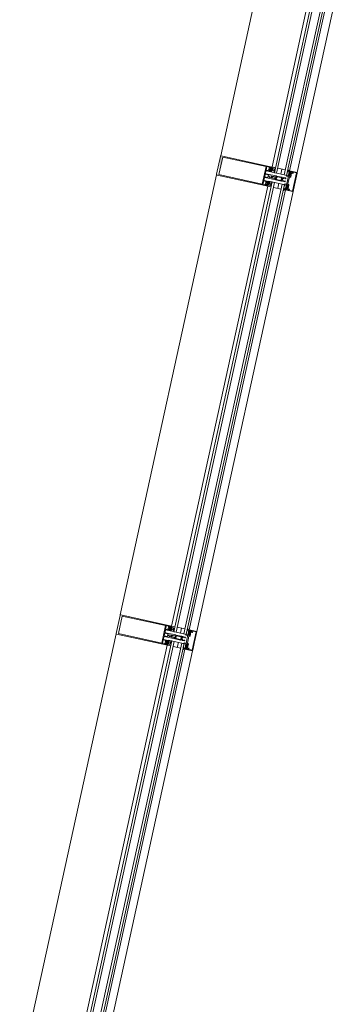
# Model space of a CAD drawing. Header units: metres. Extents: x 233012 to 233264, y 553571 to 554014.
# Tile 173 of 256: x 233198.905 to 233199.731, y 553812.41 to 553814.924. Entities that reach past the tile are written whole.
import ezdxf

# ---------------------------------------------------------------- set-up
doc = ezdxf.new("R2010")
doc.units = ezdxf.units.M
for name, color, linetype, lineweight in [('A-NL$1A_detailuitwerking', 252, 'Continuous', 5), ('A-NL$1B_3D-modellen_algemeen', 252, 'Continuous', 5), ('A-NL30_stijlen_dorpels-pui', 252, 'Continuous', 5), ('A-NL38_vlakvullingen-pui', 252, 'Continuous', 5)]:
    doc.layers.add(name, color=color, linetype=linetype, lineweight=lineweight)

# ---------------------------------------------------------------- blocks, each defined once
blk = doc.blocks.new('NLRS_21_CWP_dubbele beglazing_gen_mie - dubbele beglazing_gen-2812561-01_Situatie')
at = {"layer": 'A-NL38_vlakvullingen-pui'}
for p, q in [((0.588, 0.032), (-0.588, 0.032)), ((-0.588, 0.032), (-0.588, 0.026)), ((-0.588, 0.026), (0.588, 0.026)), ((0.588, 0.026), (0.588, 0.032)), ((0.588, 0.006), (-0.588, 0.006)), ((-0.588, 0.006), (-0.588, 0)), ((-0.588, 0), (0.588, 0)), ((0.588, 0), (0.588, 0.006))]:
    blk.add_line(p, q, dxfattribs=at)
blk = doc.blocks.new('Rectangular Mullion - NLRS_31_CWM_vliesgevelprofiel bxh 50x200_gen_mie-2811811-01_Situatie')
at = {"layer": 'A-NL30_stijlen_dorpels-pui'}
for p, q in [((233199.8898, 553827.935), (233199.6439, 553826.8115)), ((233200.0207, 553827.9063), (233199.7748, 553826.7829)), ((233200.0209, 553827.9063), (233200.0294, 553827.9044)), ((233200.0353, 553827.9031), (233200.0548, 553827.8988)), ((233200.0656, 553827.8965), (233199.8198, 553826.7731)), ((233199.8393, 553826.7688), (233200.0851, 553827.8922)), ((233199.7836, 553826.781), (233199.775, 553826.7828)), ((233199.809, 553826.7754), (233199.7895, 553826.7797))]:
    blk.add_line(p, q, dxfattribs=at)
blk = doc.blocks.new('Rectangular Mullion - vliesgevelprofiel_gen_bxh200x50-V52-01_Situatie')
at = {"layer": 'A-NL30_stijlen_dorpels-pui'}
blk.add_hatch(color=256, dxfattribs=at).paths.add_polyline_path([(-0.025, 0.0408), (-0.0235, 0.0538), (-0.025, 0.1735)])
at = {"layer": 'A-NL$1A_detailuitwerking'}
for p, q in [((-0.025, 0.1735), (-0.025, 0.0408)), ((0.0235, 0.175), (-0.0235, 0.175)), ((-0.0229, 0.0561), (-0.0229, 0.1692)), ((-0.0229, 0.1692), (0.0229, 0.1692)), ((0.0229, 0.1692), (0.0229, 0.0561)), ((0.025, 0.0408), (0.025, 0.1735)), ((-0.0235, 0.0481), (-0.0235, 0.0538)), ((-0.0235, 0.0538), (-0.0141, 0.0538)), ((0.0229, 0.0561), (-0.0229, 0.0561)), ((-0.0141, 0.0538), (-0.0141, 0.0481)), ((-0.0126, 0.0413), (-0.0126, 0.0533)), ((-0.0121, 0.0538), (-0.0065, 0.0538)), ((-0.005, 0.0523), (-0.005, 0.0253)), ((-0.0032, 0.0459), (-0.0032, 0.0533)), ((-0.0027, 0.0538), (0.0027, 0.0538)), ((0.0032, 0.0533), (0.0032, 0.0459)), ((0.005, 0.0253), (0.005, 0.0523)), ((0.0065, 0.0538), (0.0121, 0.0538)), ((0.0126, 0.0533), (0.0126, 0.0413)), ((0.0141, 0.0481), (0.0141, 0.0538)), ((0.0141, 0.0538), (0.0235, 0.0538)), ((0.0235, 0.0538), (0.0235, 0.0481)), ((-0.025, 0.0408), (-0.0231, 0.0408)), ((-0.0236, 0.0408), (-0.025, 0.0408)), ((-0.025, 0.0408), (-0.025, 0.0329)), ((-0.025, 0.0329), (-0.0245, 0.032)), ((-0.0245, 0.032), (-0.0197, 0.032)), ((-0.0229, 0.0401), (-0.0236, 0.0408)), ((-0.0217, 0.0481), (-0.0235, 0.0481)), ((-0.0235, 0.0422), (-0.0235, 0.0449)), ((-0.0235, 0.0449), (-0.0141, 0.0449)), ((-0.0217, 0.0422), (-0.0235, 0.0422)), ((-0.0231, 0.0408), (-0.0217, 0.0422)), ((-0.0219, 0.0408), (-0.023, 0.0408)), ((-0.0229, 0.0469), (-0.0217, 0.0481)), ((-0.0216, 0.0401), (-0.0229, 0.0401)), ((-0.0228, 0.0402), (-0.0214, 0.0401)), ((-0.0218, 0.0445), (-0.0226, 0.0435)), ((-0.0212, 0.0472), (-0.0222, 0.0461)), ((-0.0216, 0.0384), (-0.016, 0.0384)), ((-0.0216, 0.0349), (-0.0216, 0.0384)), ((-0.016, 0.0349), (-0.0216, 0.0349)), ((-0.0212, 0.0417), (-0.0212, 0.0429)), ((-0.0207, 0.0434), (-0.0197, 0.0434)), ((-0.0198, 0.0412), (-0.0207, 0.0412)), ((-0.0171, 0.0475), (-0.0205, 0.0475)), ((-0.0176, 0.044), (-0.02, 0.044)), ((-0.0192, 0.0427), (-0.0198, 0.0412)), ((-0.0197, 0.032), (-0.0189, 0.0334)), ((-0.0178, 0.0412), (-0.0184, 0.0427)), ((-0.0179, 0.0434), (-0.0169, 0.0434)), ((-0.0169, 0.0412), (-0.0178, 0.0412)), ((-0.0157, 0.0331), (-0.017, 0.0336)), ((-0.0167, 0.0343), (-0.0143, 0.0332)), ((-0.0154, 0.0461), (-0.0164, 0.0472)), ((-0.0164, 0.0429), (-0.0164, 0.0417)), ((-0.0161, 0.0402), (-0.0147, 0.0402)), ((-0.016, 0.0384), (-0.016, 0.0349)), ((-0.0141, 0.0481), (-0.0159, 0.0481)), ((-0.0159, 0.0481), (-0.0147, 0.0469)), ((-0.0141, 0.0422), (-0.0159, 0.0422)), ((-0.0159, 0.0422), (-0.0145, 0.0408)), ((-0.015, 0.0435), (-0.0158, 0.0445)), ((-0.0146, 0.0389), (-0.0158, 0.0401)), ((-0.0126, 0.0408), (-0.0157, 0.0408)), ((-0.0135, 0.0329), (-0.0157, 0.0331)), ((-0.0145, 0.0408), (-0.0131, 0.0408)), ((-0.0143, 0.0332), (-0.0126, 0.0332)), ((-0.0141, 0.0449), (-0.0141, 0.0422)), ((-0.0137, 0.032), (-0.0129, 0.032)), ((-0.0126, 0.0332), (-0.0126, 0.0408)), ((0.0027, 0.0454), (-0.0027, 0.0454)), ((-0.0025, 0.0267), (-0.002, 0.0283)), ((-0.0025, 0.0258), (-0.0025, 0.0267)), ((-0.002, 0.0406), (-0.0009, 0.0426)), ((-0.002, 0.0283), (-0.002, 0.0406)), ((-0.0009, 0.0363), (-0.0019, 0.0346)), ((-0.0013, 0.0338), (-0.0004, 0.0354)), ((0.0004, 0.0353), (0.0013, 0.0338)), ((0.0009, 0.0426), (0.002, 0.0406)), ((0.0019, 0.0346), (0.0009, 0.0363)), ((0.002, 0.0406), (0.002, 0.0283)), ((0.002, 0.0283), (0.0025, 0.0267)), ((0.0025, 0.0267), (0.0025, 0.0258)), ((0.0157, 0.0408), (0.0126, 0.0408)), ((0.0126, 0.0408), (0.0126, 0.0332)), ((0.0126, 0.0332), (0.0143, 0.0332)), ((0.0129, 0.032), (0.0137, 0.032)), ((0.0131, 0.0408), (0.0145, 0.0408)), ((0.0157, 0.0331), (0.0135, 0.0329)), ((0.0159, 0.0481), (0.0141, 0.0481)), ((0.0141, 0.0422), (0.0141, 0.0449)), ((0.0141, 0.0449), (0.0235, 0.0449)), ((0.0159, 0.0422), (0.0141, 0.0422)), ((0.0143, 0.0332), (0.0167, 0.0343)), ((0.0145, 0.0408), (0.0159, 0.0422)), ((0.0158, 0.0401), (0.0146, 0.0389)), ((0.0147, 0.0469), (0.0159, 0.0481)), ((0.0147, 0.0402), (0.0161, 0.0402)), ((0.0158, 0.0445), (0.015, 0.0435)), ((0.0164, 0.0472), (0.0154, 0.0461)), ((0.017, 0.0336), (0.0157, 0.0331)), ((0.016, 0.0349), (0.016, 0.0384)), ((0.016, 0.0384), (0.0216, 0.0384)), ((0.0216, 0.0349), (0.016, 0.0349)), ((0.0164, 0.0417), (0.0164, 0.0429)), ((0.0169, 0.0434), (0.0179, 0.0434)), ((0.0178, 0.0412), (0.0169, 0.0412)), ((0.0205, 0.0475), (0.0171, 0.0475)), ((0.02, 0.044), (0.0176, 0.044)), ((0.0184, 0.0427), (0.0178, 0.0412)), ((0.0189, 0.0334), (0.0197, 0.032)), ((0.0198, 0.0412), (0.0192, 0.0427)), ((0.0197, 0.0434), (0.0207, 0.0434)), ((0.0197, 0.032), (0.0245, 0.032)), ((0.0207, 0.0412), (0.0198, 0.0412)), ((0.0222, 0.0461), (0.0212, 0.0472)), ((0.0212, 0.0429), (0.0212, 0.0417)), ((0.0214, 0.0401), (0.0228, 0.0402)), ((0.0229, 0.0401), (0.0216, 0.0401)), ((0.0216, 0.0384), (0.0216, 0.0349)), ((0.0235, 0.0481), (0.0217, 0.0481)), ((0.0217, 0.0481), (0.0229, 0.0469)), ((0.0235, 0.0422), (0.0217, 0.0422)), ((0.0217, 0.0422), (0.0231, 0.0408)), ((0.0226, 0.0435), (0.0218, 0.0445)), ((0.023, 0.0408), (0.0219, 0.0408)), ((0.0236, 0.0408), (0.0229, 0.0401)), ((0.0231, 0.0408), (0.025, 0.0408)), ((0.0235, 0.0449), (0.0235, 0.0422)), ((0.025, 0.0408), (0.0236, 0.0408)), ((0.0245, 0.032), (0.025, 0.0329)), ((0.025, 0.0329), (0.025, 0.0408)), ((-0.0217, 0), (-0.0227, -0.0018)), ((-0.0105, 0), (-0.0217, 0)), ((-0.0099, -0.0011), (-0.0105, 0)), ((-0.0034, 0.0248), (-0.005, 0.0248)), ((-0.005, 0.0248), (-0.005, 0.0107)), ((-0.0037, 0.0075), (-0.005, 0.0069)), ((-0.005, 0.0069), (-0.005, 0.0011)), ((-0.0048, 0.0098), (-0.0037, 0.0075)), ((-0.0045, 0.0248), (-0.0035, 0.0248)), ((-0.0037, 0.0011), (-0.0037, 0.0047)), ((-0.0027, 0.0011), (-0.0037, 0.0011)), ((-0.0035, 0.0119), (-0.0035, 0.0228)), ((-0.0026, 0.0119), (-0.0035, 0.0119)), ((-0.0034, 0.0055), (-0.0007, 0.0082)), ((-0.003, 0.0233), (-0.0017, 0.0233)), ((-0.0026, 0.0096), (-0.0026, 0.0119)), ((-0.0017, 0.0233), (-0.0005, 0.024)), ((-0.0011, 0.0099), (-0.0017, 0.0092)), ((0.0005, 0.024), (0.0017, 0.0233)), ((0.0007, 0.0082), (0.0034, 0.0055)), ((0.0017, 0.0092), (0.0011, 0.0099)), ((0.0017, 0.0233), (0.003, 0.0233)), ((0.0035, 0.0119), (0.0026, 0.0119)), ((0.0026, 0.0119), (0.0026, 0.0096)), ((0.0037, 0.0011), (0.0027, 0.0011)), ((0.005, 0.0248), (0.0034, 0.0248)), ((0.0035, 0.0248), (0.0045, 0.0248)), ((0.0035, 0.0228), (0.0035, 0.0119)), ((0.0037, 0.0075), (0.0048, 0.0098)), ((0.005, 0.0069), (0.0037, 0.0075)), ((0.0037, 0.0047), (0.0037, 0.0011)), ((0.005, 0.0107), (0.005, 0.0248)), ((0.005, 0.0011), (0.005, 0.0069)), ((0.0105, 0), (0.0099, -0.0011)), ((0.0217, 0), (0.0105, 0)), ((0.0227, -0.0018), (0.0217, 0)), ((-0.0239, -0.005), (-0.025, -0.005)), ((-0.025, -0.005), (-0.025, -0.0235)), ((-0.0249, -0.0027), (-0.0248, -0.0045)), ((-0.0248, -0.0045), (-0.0193, -0.0045)), ((-0.0227, -0.0086), (-0.0239, -0.005)), ((-0.0237, -0.0122), (-0.0234, -0.0111)), ((-0.0237, -0.0235), (-0.0237, -0.0122)), ((0.0237, -0.0235), (-0.0237, -0.0235)), ((-0.0203, -0.005), (-0.0235, -0.005)), ((-0.0235, -0.005), (-0.0225, -0.0088)), ((-0.0235, -0.025), (0.0235, -0.025)), ((-0.0207, -0.008), (-0.0207, -0.0064)), ((-0.0207, -0.0064), (-0.0195, -0.0064)), ((-0.0205, -0.0144), (-0.0205, -0.0115)), ((-0.0195, -0.0055), (-0.0203, -0.005)), ((-0.02, -0.011), (-0.0108, -0.011)), ((-0.0194, -0.0062), (-0.0199, -0.0068)), ((-0.0199, -0.0068), (-0.0194, -0.0076)), ((-0.0113, -0.009), (-0.0197, -0.009)), ((-0.0195, -0.0064), (-0.0195, -0.0055)), ((-0.0185, -0.0064), (-0.0185, -0.0048)), ((-0.0185, -0.0048), (-0.0172, -0.0048)), ((-0.0163, -0.0064), (-0.0185, -0.0064)), ((-0.018, -0.0071), (-0.0142, -0.0071)), ((-0.0172, -0.0048), (-0.0163, -0.0064)), ((-0.0159, -0.0064), (-0.015, -0.0048)), ((-0.0137, -0.0064), (-0.0159, -0.0064)), ((-0.015, -0.0048), (-0.0137, -0.0048)), ((-0.0137, -0.0048), (-0.0137, -0.0064)), ((-0.0129, -0.0045), (-0.0099, -0.0045)), ((-0.0123, -0.0068), (-0.0128, -0.0062)), ((-0.0128, -0.0076), (-0.0123, -0.0068)), ((-0.0117, -0.005), (-0.0125, -0.0055)), ((-0.0125, -0.0055), (-0.0125, -0.0064)), ((-0.0125, -0.0064), (-0.0113, -0.0064)), ((0, -0.005), (-0.0117, -0.005)), ((-0.0113, -0.0064), (-0.0113, -0.009)), ((-0.0099, -0.0045), (-0.0099, -0.0011)), ((-0.0098, -0.01), (-0.0098, -0.0091)), ((-0.0088, -0.0081), (0, -0.0081)), ((0.0117, -0.005), (0, -0.005)), ((0, -0.0081), (0.0088, -0.0081)), ((0.0098, -0.0091), (0.0098, -0.01)), ((0.0099, -0.0011), (0.0099, -0.0045)), ((0.0099, -0.0045), (0.0129, -0.0045)), ((0.0108, -0.011), (0.02, -0.011)), ((0.0113, -0.009), (0.0113, -0.0064)), ((0.0113, -0.0064), (0.0125, -0.0064)), ((0.0197, -0.009), (0.0113, -0.009)), ((0.0125, -0.0055), (0.0117, -0.005)), ((0.0128, -0.0062), (0.0123, -0.0068)), ((0.0123, -0.0068), (0.0128, -0.0076)), ((0.0125, -0.0064), (0.0125, -0.0055)), ((0.0137, -0.0064), (0.0137, -0.0048)), ((0.0137, -0.0048), (0.015, -0.0048)), ((0.0159, -0.0064), (0.0137, -0.0064)), ((0.0142, -0.0071), (0.018, -0.0071)), ((0.015, -0.0048), (0.0159, -0.0064)), ((0.0163, -0.0064), (0.0172, -0.0048)), ((0.0185, -0.0064), (0.0163, -0.0064)), ((0.0172, -0.0048), (0.0185, -0.0048)), ((0.0185, -0.0048), (0.0185, -0.0064)), ((0.0193, -0.0045), (0.0248, -0.0045)), ((0.0199, -0.0068), (0.0194, -0.0062)), ((0.0194, -0.0076), (0.0199, -0.0068)), ((0.0203, -0.005), (0.0195, -0.0055)), ((0.0195, -0.0055), (0.0195, -0.0064)), ((0.0195, -0.0064), (0.0207, -0.0064)), ((0.0235, -0.005), (0.0203, -0.005)), ((0.0205, -0.0115), (0.0205, -0.0144)), ((0.0207, -0.0064), (0.0207, -0.008)), ((0.0225, -0.0088), (0.0235, -0.005)), ((0.0239, -0.005), (0.0227, -0.0086)), ((0.0234, -0.0111), (0.0237, -0.0122)), ((0.0237, -0.0122), (0.0237, -0.0235)), ((0.025, -0.005), (0.0239, -0.005)), ((0.0248, -0.0045), (0.0249, -0.0027)), ((0.025, -0.0235), (0.025, -0.005))]:
    blk.add_line(p, q, dxfattribs=at)
for centre, radius, start, end in [((0.0479, 0.0302), 0.0494, 175.7977, 184.735), ((-0.0479, 0.0302), 0.0494, 355.265, 4.2023), ((-0.0479, 0.0302), 0.05, 1.4173, 5.0304), ((-0.0405, -0.0208), 0.02, 18.18, 31.3119)]:
    blk.add_arc(centre, radius, start, end, dxfattribs=at)
for centre, major_axis, start_param, end_param in [((-0.0235, 0.1735), (0, 0.0015), 0, 1.570797), ((0.0235, 0.1735), (-0.00134, 0.00068), 3.610616, 5.181413), ((-0.0121, 0.0533), (0.000438, 0.000241), 1.068763, 2.639559), ((-0.0065, 0.0523), (0.00106, 0.00106), 5.497787, 7.068583), ((-0.0027, 0.0533), (0.000417, 0.000275), 0.987844, 2.55864), ((0.0027, 0.0533), (0.000479, 0.000145), 5.989184, 7.55998), ((0.0065, 0.0523), (0.00145, 0.00038), 1.314602, 2.885398), ((0.0121, 0.0533), (0.0005, 0.000018), 6.247532, 7.818328), ((-0.0226, 0.0465), (0.00015, 0.000477), 1.089743, 4.231336), ((-0.0228, 0.0405), (-0.000272, 0.000187), 5.926495, 8.415104), ((-0.0218, 0.0434), (-0.00042, 0.000656), 0.855684, 2.323661), ((-0.019, 0.0419), (-0.0029, 0.00121), 0.143822, 0.749382), ((-0.0212, 0.044), (0.00074, 0.000305), 0.481671, 2.052467), ((-0.0187, 0.0434), (-0.00275, 0.00338), 1.737235, 3.180711), ((-0.0188, 0.0437), (0.00421, 0.00128), 3.790712, 5.063531), ((-0.0205, 0.0465), (-0.000747, 0.000665), 5.439233, 6.224631), ((-0.0207, 0.0429), (0.000191, 0.000462), 0.392699, 1.963495), ((-0.0207, 0.0417), (0, 0.0005), 1.570796, 3.141593), ((-0.0198, 0.0449), (0.000871, 0.000312), 3.119136, 4.159926), ((-0.0197, 0.0429), (0.00029, 0.000418), 4.931333, 6.889198), ((-0.0137, 0.0427), (-0.0037, 0.01), 2.275457, 2.785703), ((-0.0179, 0.0429), (0, 0.000509), 0, 1.957866), ((-0.0178, 0.0449), (0.000078, 0.000922), 3.434707, 4.475497), ((-0.0168, 0.034), (0.000208, 0.000281), 0.218792, 3.289317), ((-0.0171, 0.0465), (0.000949, 0.000316), 0.463648, 1.249046), ((-0.0164, 0.044), (-0.000794, 0.000098), 3.979138, 5.533029), ((-0.0169, 0.0429), (0.000178, 0.000467), 5.07571, 6.646506), ((-0.0169, 0.0417), (0.000224, 0.000447), 3.60524, 5.176037), ((-0.0186, 0.0419), (-0.00309, 0.00055), 2.965091, 3.571207), ((-0.0158, 0.0434), (-0.000096, 0.000774), 3.265663, 4.733634), ((-0.015, 0.0465), (0.000009, 0.0005), 2.374704, 5.516297), ((-0.0147, 0.0395), (0.000532, 0.000373), 4.187828, 7.242969), ((-0.0134, 0.0323), (0.000476, 0.000365), 5.105496, 7.288456), ((-0.0131, 0.0413), (0.000491, 0.000095), 4.522136, 6.092932), ((-0.0045, 0.0253), (-0.000073, 0.000495), 1.425068, 2.995864), ((-0.0035, 0.0258), (-0.000759, 0.000651), 2.27987, 3.850666), ((-0.0034, 0.0263), (0.00085, 0.00123), 3.746317, 5.392409), ((-0.0027, 0.0459), (-0.000101, 0.00049), 1.36835, 2.939147), ((0.0479, 0.0302), (0.0263, 0.0425), 2.037369, 2.10043), ((0, 0.0261), (-0.000916, 0.000916), 0.784951, 2.35613), ((0, 0.0421), (-0.001, 0.00003), 3.695167, 5.789562), ((0, 0.0358), (-0.000551, 0.000835), 4.652438, 6.72012), ((0, 0.0351), (0.000492, 0.000091), 0.340637, 2.397257), ((0, 0.0261), (0.000916, 0.000916), 3.926865, 5.498043), ((0.0034, 0.0263), (0.00106, 0.00106), 2.280898, 3.926991), ((0.0035, 0.0258), (0.000894, 0.000447), 2.677945, 4.248741), ((0.0027, 0.0459), (0.000069, 0.000495), 3.280743, 4.851539), ((0.0045, 0.0253), (0.000491, 0.000095), 4.522136, 6.092932), ((0.0131, 0.0413), (0.000045, 0.000498), 1.660723, 3.231519), ((0.0134, 0.0323), (-0.000526, 0.000289), 5.127272, 7.310232), ((0.0137, 0.0427), (0.00589, 0.00893), 3.724545, 4.234792), ((0.0147, 0.0395), (0.000479, 0.000439), 0.828624, 3.883765), ((0.015, 0.0465), (-0.00008, 0.000494), 0.624523, 3.766116), ((0.0158, 0.0434), (-0.000361, 0.000691), 0.944564, 2.412535), ((0.0186, 0.0419), (-0.00309, 0.00057), 6.211958, 6.818073), ((0.0164, 0.044), (-0.0008, 0.000022), 4.041581, 5.595472), ((0.0187, 0.0434), (0.00408, 0.00154), 3.629782, 5.073258), ((0.0188, 0.0437), (-0.00406, 0.00169), 1.318109, 2.590928), ((0.0171, 0.0465), (0.000973, 0.00023), 1.338972, 2.124371), ((0.0169, 0.0429), (-0.000077, 0.000494), 6.128334, 7.69913), ((0.0169, 0.0417), (0.000224, 0.000447), 2.034444, 3.60524), ((0.0168, 0.034), (0.000051, 0.000346), 3.778279, 6.848805), ((0.0178, 0.0449), (0.000925, 0.000023), 3.437778, 4.478568), ((0.0179, 0.0429), (0.000463, 0.00021), 5.470133, 7.427998), ((0.0197, 0.0429), (0.000384, 0.000334), 0.854261, 2.812127), ((0.0198, 0.0449), (-0.000787, 0.000486), 2.332935, 3.373724), ((0.0205, 0.0465), (-0.00099, 0.000139), 4.066141, 4.851539), ((0.0212, 0.044), (-0.000777, 0.000191), 4.080745, 5.651541), ((0.0207, 0.0429), (-0.000236, 0.000441), 4.220992, 5.791788), ((0.0207, 0.0417), (-0.000199, 0.000459), 2.73277, 4.303566), ((0.019, 0.0419), (-0.00313, 0.00029), 2.882626, 3.488186), ((0.0218, 0.0434), (-0.000764, 0.000153), 2.016696, 3.484673), ((0.0226, 0.0465), (-0.000218, 0.00045), 1.904941, 5.046534), ((0.0228, 0.0405), (0.000011, 0.00033), 3.214304, 5.702913), ((-0.003, 0.0107), (-0.00168, 0.00109), 0.576286, 1.012179), ((-0.004, 0.0011), (-0.000851, 0.000526), 0.553574, 2.300346), ((-0.0037, 0.0011), (-0.000689, 0.000725), 2.206027, 3.952898), ((-0.0027, 0.0047), (0.000973, 0.00023), 2.124361, 2.909769), ((-0.003, 0.0228), (0.000094, 0.000491), 0.190253, 1.761049), ((-0.0021, 0.0096), (-0.000133, 0.000482), 1.269335, 3.656781), ((0, 0.0089), (-0.00064, 0.00136), 5.844841, 6.63087), ((0, 0.0075), (-0.000995, 0.000098), 4.810157, 5.59648), ((0, 0.0231), (0.00026, 0.000968), 6.024039, 7.050589), ((0, 0.0089), (0.00106, 0.00106), 0, 0.786029), ((0, 0.0075), (-0.0009, 0.000435), 4.377786, 5.16411), ((0.0021, 0.0096), (0.000017, 0.0005), 2.390403, 4.777849), ((0.0037, 0.0011), (0.000954, 0.000301), 2.836182, 4.583053), ((0.003, 0.0228), (0.000094, 0.000491), 4.902642, 6.473438), ((0.0027, 0.0047), (-0.000433, 0.000901), 4.264357, 5.049764), ((0.004, 0.0011), (-0.000238, 0.000971), 2.725757, 4.472529), ((0.003, 0.0107), (0.00136, 0.00146), 5.026291, 5.462185), ((-0.0275, -0.0005), (-0.000179, 0.000356), 5.816041, 8.699377), ((-0.0289, -0.0059), (0.0019, 0.00472), 5.774591, 6.407606), ((-0.0279, -0.0064), (-0.0034, 0.00526), 4.937872, 5.648125), ((-0.0235, -0.0235), (-0.0013, 0.00074), 0.515188, 2.085985), ((-0.0232, -0.0016), (-0.00002, 0.0005), 2.315222, 4.147817), ((-0.0213, -0.0106), (-0.00021, 0.00212), 0.853429, 1.671043), ((-0.0229, -0.0101), (-0.000186, 0.000572), 6.098445, 8.08587), ((-0.0234, -0.0088), (0.000392, 0.00058), 4.259893, 5.620941), ((-0.0231, -0.0089), (-0.000567, 0.000163), 2.039914, 3.694817), ((-0.021, -0.0144), (0.000426, 0.000262), 2.907544, 5.731836), ((-0.0197, -0.008), (-0.000984, 0.000175), 0.176495, 1.747291), ((-0.02, -0.0115), (-0.000109, 0.000487), 6.059964, 7.63516), ((-0.0136, -0.0055), (-0.00565, 0.00119), 0.037592, 0.33537), ((-0.0188, -0.0071), (0.000752, 0.000274), 3.490658, 5.934119), ((-0.0134, -0.0071), (-0.000545, 0.000585), 0.821052, 3.264513), ((-0.0186, -0.0055), (-0.0054, 0.00202), 3.371602, 3.66938), ((-0.0108, -0.01), (0.00099, 0.000135), 4.576916, 6.147712), ((-0.0088, -0.0091), (0.00016, 0.000986), 0.160875, 1.731672), ((0.0088, -0.0091), (0.000994, 0.000098), 6.184488, 7.755284), ((0.0108, -0.01), (0.000828, 0.00056), 2.546448, 4.117244), ((0.0186, -0.0055), (0.00385, 0.0043), 2.132148, 2.429925), ((0.0134, -0.0071), (-0.000725, 0.000338), 1.134464, 3.577925), ((0.0188, -0.0071), (-0.000545, 0.000585), 0.821052, 3.264513), ((0.0136, -0.0055), (-0.00521, 0.00247), 3.45679, 3.754568), ((0.0197, -0.008), (-0.000792, 0.000609), 2.225893, 3.79669), ((0.02, -0.0115), (0.00025, 0.000432), 5.234915, 6.81011), ((0.021, -0.0144), (0.000465, 0.000184), 2.765017, 5.589309), ((0.0405, -0.0208), (0.0079, 0.0184), 1.429922, 1.659117), ((0.0231, -0.0089), (0.000351, 0.000474), 1.933959, 3.588861), ((0.0234, -0.0088), (-0.000694, 0.000089), 6.096728, 7.458055), ((0.0232, -0.0016), (0.000115, 0.000487), 2.326219, 4.158815), ((0.0213, -0.0106), (0.00163, 0.00137), 5.381461, 6.199018), ((0.0229, -0.0101), (-0.000427, 0.000424), 3.377916, 5.36534), ((0.0279, -0.0064), (0.006, 0.00179), 1.341626, 2.05188), ((0.0235, -0.0235), (-0.00046, 0.00143), 2.831899, 4.400972), ((0.0289, -0.0059), (0.00507, 0.00044), 1.742832, 2.375847), ((0.0275, -0.0005), (-0.000114, 0.000382), 3.109846, 5.993182)]:
    blk.add_ellipse(centre, major_axis=major_axis, ratio=1, start_param=start_param, end_param=end_param, dxfattribs=at)
blk = doc.blocks.new('Rectangular Mullion - NLRS_31_CWM_vliesgevelprofiel bxh 50x200_gen_mie-V61-01_Situatie')
at = {"layer": 'A-NL30_stijlen_dorpels-pui'}
for p, q in [((-0.025, 0.025), (0.025, 0.025)), ((-0.025, 0.005), (-0.025, 0.025)), ((-0.012, 0.005), (-0.025, 0.005)), ((-0.012, -0.041), (-0.012, 0.005)), ((0.025, 0.005), (0.012, 0.005)), ((0.012, 0.005), (0.012, -0.041)), ((0.025, 0.025), (0.025, 0.005)), ((-0.025, -0.041), (-0.012, -0.041)), ((0.012, -0.041), (0.025, -0.041))]:
    blk.add_line(p, q, dxfattribs=at)
blk = doc.blocks.new('NLRS_21_CWP_dubbele beglazing_gen_mie - dubbele beglazing_gen-2812452-01_Situatie')
at = {"layer": 'A-NL38_vlakvullingen-pui'}
for p, q in [((0.288, 0.032), (-0.288, 0.032)), ((-0.288, 0.032), (-0.288, 0.026)), ((-0.288, 0.026), (0.288, 0.026)), ((0.288, 0.026), (0.288, 0.032)), ((0.288, 0.006), (-0.288, 0.006)), ((-0.288, 0.006), (-0.288, 0)), ((-0.288, 0), (0.288, 0)), ((0.288, 0), (0.288, 0.006))]:
    blk.add_line(p, q, dxfattribs=at)
blk = doc.blocks.new('Rectangular Mullion - NLRS_31_CWM_vliesgevelprofiel bxh 50x200_gen_mie-V60-01_Situatie')
at = {"layer": 'A-NL30_stijlen_dorpels-pui'}
for p, q in [((233203.3837, 553832.6982), (233203.2662, 553832.1609)), ((233203.5146, 553832.6695), (233203.3971, 553832.1322)), ((233203.5596, 553832.6597), (233203.442, 553832.1224)), ((233203.4615, 553832.1181), (233203.5791, 553832.6554)), ((233203.5148, 553832.6695), (233203.5234, 553832.6676)), ((233203.5293, 553832.6663), (233203.5488, 553832.662)), ((233203.4059, 553832.1303), (233203.3973, 553832.1322)), ((233203.4313, 553832.1247), (233203.4117, 553832.129))]:
    blk.add_line(p, q, dxfattribs=at)
blk = doc.blocks.new('Rectangular Mullion - vliesgevelprofiel_gen_bxh200x50-V58-01_Situatie')
at = {"layer": 'A-NL30_stijlen_dorpels-pui'}
h = blk.add_hatch(color=256, dxfattribs=at)
h.paths.add_polyline_path([(-0.025, 0.0408), (-0.0235, 0.0538), (-0.025, 0.1735)])
h.paths.add_polyline_path([(0.0229, 0.1692), (0.0235, 0.175), (-0.0229, 0.1692)])
at = {"layer": 'A-NL$1A_detailuitwerking'}
for p, q in [((-0.025, 0.1735), (-0.025, 0.0408)), ((0.0235, 0.175), (-0.0235, 0.175)), ((-0.0229, 0.0561), (-0.0229, 0.1692)), ((-0.0229, 0.1692), (0.0229, 0.1692)), ((0.0229, 0.1692), (0.0229, 0.0561)), ((0.025, 0.0408), (0.025, 0.1735)), ((-0.0235, 0.0481), (-0.0235, 0.0538)), ((-0.0235, 0.0538), (-0.0141, 0.0538)), ((0.0229, 0.0561), (-0.0229, 0.0561)), ((-0.0141, 0.0538), (-0.0141, 0.0481)), ((-0.0126, 0.0413), (-0.0126, 0.0533)), ((-0.0121, 0.0538), (-0.0065, 0.0538)), ((-0.005, 0.0523), (-0.005, 0.0253)), ((-0.0032, 0.0459), (-0.0032, 0.0533)), ((-0.0027, 0.0538), (0.0027, 0.0538)), ((0.0032, 0.0533), (0.0032, 0.0459)), ((0.005, 0.0253), (0.005, 0.0523)), ((0.0065, 0.0538), (0.0121, 0.0538)), ((0.0126, 0.0533), (0.0126, 0.0413)), ((0.0141, 0.0481), (0.0141, 0.0538)), ((0.0141, 0.0538), (0.0235, 0.0538)), ((0.0235, 0.0538), (0.0235, 0.0481)), ((-0.025, 0.0408), (-0.0231, 0.0408)), ((-0.0236, 0.0408), (-0.025, 0.0408)), ((-0.025, 0.0408), (-0.025, 0.0329)), ((-0.025, 0.0329), (-0.0245, 0.032)), ((-0.0245, 0.032), (-0.0197, 0.032)), ((-0.0229, 0.0401), (-0.0236, 0.0408)), ((-0.0217, 0.0481), (-0.0235, 0.0481)), ((-0.0235, 0.0422), (-0.0235, 0.0449)), ((-0.0235, 0.0449), (-0.0141, 0.0449)), ((-0.0217, 0.0422), (-0.0235, 0.0422)), ((-0.0231, 0.0408), (-0.0217, 0.0422)), ((-0.0219, 0.0408), (-0.023, 0.0408)), ((-0.0229, 0.0469), (-0.0217, 0.0481)), ((-0.0216, 0.0401), (-0.0229, 0.0401)), ((-0.0228, 0.0402), (-0.0214, 0.0401)), ((-0.0218, 0.0445), (-0.0226, 0.0435)), ((-0.0212, 0.0472), (-0.0222, 0.0461)), ((-0.0216, 0.0384), (-0.016, 0.0384)), ((-0.0216, 0.0349), (-0.0216, 0.0384)), ((-0.016, 0.0349), (-0.0216, 0.0349)), ((-0.0212, 0.0417), (-0.0212, 0.0429)), ((-0.0207, 0.0434), (-0.0197, 0.0434)), ((-0.0198, 0.0412), (-0.0207, 0.0412)), ((-0.0171, 0.0475), (-0.0205, 0.0475)), ((-0.0176, 0.044), (-0.02, 0.044)), ((-0.0192, 0.0427), (-0.0198, 0.0412)), ((-0.0197, 0.032), (-0.0189, 0.0334)), ((-0.0178, 0.0412), (-0.0184, 0.0427)), ((-0.0179, 0.0434), (-0.0169, 0.0434)), ((-0.0169, 0.0412), (-0.0178, 0.0412)), ((-0.0157, 0.0331), (-0.017, 0.0336)), ((-0.0167, 0.0343), (-0.0143, 0.0332)), ((-0.0154, 0.0461), (-0.0164, 0.0472)), ((-0.0164, 0.0429), (-0.0164, 0.0417)), ((-0.0161, 0.0402), (-0.0147, 0.0402)), ((-0.016, 0.0384), (-0.016, 0.0349)), ((-0.0141, 0.0481), (-0.0159, 0.0481)), ((-0.0159, 0.0481), (-0.0147, 0.0469)), ((-0.0141, 0.0422), (-0.0159, 0.0422)), ((-0.0159, 0.0422), (-0.0145, 0.0408)), ((-0.015, 0.0435), (-0.0158, 0.0445)), ((-0.0146, 0.0389), (-0.0158, 0.0401)), ((-0.0126, 0.0408), (-0.0157, 0.0408)), ((-0.0135, 0.0329), (-0.0157, 0.0331)), ((-0.0145, 0.0408), (-0.0131, 0.0408)), ((-0.0143, 0.0332), (-0.0126, 0.0332)), ((-0.0141, 0.0449), (-0.0141, 0.0422)), ((-0.0137, 0.032), (-0.0129, 0.032)), ((-0.0126, 0.0332), (-0.0126, 0.0408)), ((0.0027, 0.0454), (-0.0027, 0.0454)), ((-0.0025, 0.0267), (-0.002, 0.0283)), ((-0.0025, 0.0258), (-0.0025, 0.0267)), ((-0.002, 0.0406), (-0.0009, 0.0426)), ((-0.002, 0.0283), (-0.002, 0.0406)), ((-0.0009, 0.0363), (-0.0019, 0.0346)), ((-0.0013, 0.0338), (-0.0004, 0.0354)), ((0.0004, 0.0353), (0.0013, 0.0338)), ((0.0009, 0.0426), (0.002, 0.0406)), ((0.0019, 0.0346), (0.0009, 0.0363)), ((0.002, 0.0406), (0.002, 0.0283)), ((0.002, 0.0283), (0.0025, 0.0267)), ((0.0025, 0.0267), (0.0025, 0.0258)), ((0.0157, 0.0408), (0.0126, 0.0408)), ((0.0126, 0.0408), (0.0126, 0.0332)), ((0.0126, 0.0332), (0.0143, 0.0332)), ((0.0129, 0.032), (0.0137, 0.032)), ((0.0131, 0.0408), (0.0145, 0.0408)), ((0.0157, 0.0331), (0.0135, 0.0329)), ((0.0159, 0.0481), (0.0141, 0.0481)), ((0.0141, 0.0422), (0.0141, 0.0449)), ((0.0141, 0.0449), (0.0235, 0.0449)), ((0.0159, 0.0422), (0.0141, 0.0422)), ((0.0143, 0.0332), (0.0167, 0.0343)), ((0.0145, 0.0408), (0.0159, 0.0422)), ((0.0158, 0.0401), (0.0146, 0.0389)), ((0.0147, 0.0469), (0.0159, 0.0481)), ((0.0147, 0.0402), (0.0161, 0.0402)), ((0.0158, 0.0445), (0.015, 0.0435)), ((0.0164, 0.0472), (0.0154, 0.0461)), ((0.017, 0.0336), (0.0157, 0.0331)), ((0.016, 0.0349), (0.016, 0.0384)), ((0.016, 0.0384), (0.0216, 0.0384)), ((0.0216, 0.0349), (0.016, 0.0349)), ((0.0164, 0.0417), (0.0164, 0.0429)), ((0.0169, 0.0434), (0.0179, 0.0434)), ((0.0178, 0.0412), (0.0169, 0.0412)), ((0.0205, 0.0475), (0.0171, 0.0475)), ((0.02, 0.044), (0.0176, 0.044)), ((0.0184, 0.0427), (0.0178, 0.0412)), ((0.0189, 0.0334), (0.0197, 0.032)), ((0.0198, 0.0412), (0.0192, 0.0427)), ((0.0197, 0.0434), (0.0207, 0.0434)), ((0.0197, 0.032), (0.0245, 0.032)), ((0.0207, 0.0412), (0.0198, 0.0412)), ((0.0222, 0.0461), (0.0212, 0.0472)), ((0.0212, 0.0429), (0.0212, 0.0417)), ((0.0214, 0.0401), (0.0228, 0.0402)), ((0.0229, 0.0401), (0.0216, 0.0401)), ((0.0216, 0.0384), (0.0216, 0.0349)), ((0.0235, 0.0481), (0.0217, 0.0481)), ((0.0217, 0.0481), (0.0229, 0.0469)), ((0.0235, 0.0422), (0.0217, 0.0422)), ((0.0217, 0.0422), (0.0231, 0.0408)), ((0.0226, 0.0435), (0.0218, 0.0445)), ((0.023, 0.0408), (0.0219, 0.0408)), ((0.0236, 0.0408), (0.0229, 0.0401)), ((0.0231, 0.0408), (0.025, 0.0408)), ((0.0235, 0.0449), (0.0235, 0.0422)), ((0.025, 0.0408), (0.0236, 0.0408)), ((0.0245, 0.032), (0.025, 0.0329)), ((0.025, 0.0329), (0.025, 0.0408)), ((-0.0217, 0), (-0.0227, -0.0018)), ((-0.0105, 0), (-0.0217, 0)), ((-0.0099, -0.0011), (-0.0105, 0)), ((-0.0034, 0.0248), (-0.005, 0.0248)), ((-0.005, 0.0248), (-0.005, 0.0107)), ((-0.0037, 0.0075), (-0.005, 0.0069)), ((-0.005, 0.0069), (-0.005, 0.0011)), ((-0.0048, 0.0098), (-0.0037, 0.0075)), ((-0.0045, 0.0248), (-0.0035, 0.0248)), ((-0.0037, 0.0011), (-0.0037, 0.0047)), ((-0.0027, 0.0011), (-0.0037, 0.0011)), ((-0.0035, 0.0119), (-0.0035, 0.0228)), ((-0.0026, 0.0119), (-0.0035, 0.0119)), ((-0.0034, 0.0055), (-0.0007, 0.0082)), ((-0.003, 0.0233), (-0.0017, 0.0233)), ((-0.0026, 0.0096), (-0.0026, 0.0119)), ((-0.0017, 0.0233), (-0.0005, 0.024)), ((-0.0011, 0.0099), (-0.0017, 0.0092)), ((0.0005, 0.024), (0.0017, 0.0233)), ((0.0007, 0.0082), (0.0034, 0.0055)), ((0.0017, 0.0092), (0.0011, 0.0099)), ((0.0017, 0.0233), (0.003, 0.0233)), ((0.0035, 0.0119), (0.0026, 0.0119)), ((0.0026, 0.0119), (0.0026, 0.0096)), ((0.0037, 0.0011), (0.0027, 0.0011)), ((0.005, 0.0248), (0.0034, 0.0248)), ((0.0035, 0.0248), (0.0045, 0.0248)), ((0.0035, 0.0228), (0.0035, 0.0119)), ((0.0037, 0.0075), (0.0048, 0.0098)), ((0.005, 0.0069), (0.0037, 0.0075)), ((0.0037, 0.0047), (0.0037, 0.0011)), ((0.005, 0.0107), (0.005, 0.0248)), ((0.005, 0.0011), (0.005, 0.0069)), ((0.0105, 0), (0.0099, -0.0011)), ((0.0217, 0), (0.0105, 0)), ((0.0227, -0.0018), (0.0217, 0)), ((-0.0239, -0.005), (-0.025, -0.005)), ((-0.025, -0.005), (-0.025, -0.0235)), ((-0.0249, -0.0027), (-0.0248, -0.0045)), ((-0.0248, -0.0045), (-0.0193, -0.0045)), ((-0.0227, -0.0086), (-0.0239, -0.005)), ((-0.0237, -0.0122), (-0.0234, -0.0111)), ((-0.0237, -0.0235), (-0.0237, -0.0122)), ((0.0237, -0.0235), (-0.0237, -0.0235)), ((-0.0203, -0.005), (-0.0235, -0.005)), ((-0.0235, -0.005), (-0.0225, -0.0088)), ((-0.0235, -0.025), (0.0235, -0.025)), ((-0.0207, -0.008), (-0.0207, -0.0064)), ((-0.0207, -0.0064), (-0.0195, -0.0064)), ((-0.0205, -0.0144), (-0.0205, -0.0115)), ((-0.0195, -0.0055), (-0.0203, -0.005)), ((-0.02, -0.011), (-0.0108, -0.011)), ((-0.0194, -0.0062), (-0.0199, -0.0068)), ((-0.0199, -0.0068), (-0.0194, -0.0076)), ((-0.0113, -0.009), (-0.0197, -0.009)), ((-0.0195, -0.0064), (-0.0195, -0.0055)), ((-0.0185, -0.0064), (-0.0185, -0.0048)), ((-0.0185, -0.0048), (-0.0172, -0.0048)), ((-0.0163, -0.0064), (-0.0185, -0.0064)), ((-0.018, -0.0071), (-0.0142, -0.0071)), ((-0.0172, -0.0048), (-0.0163, -0.0064)), ((-0.0159, -0.0064), (-0.015, -0.0048)), ((-0.0137, -0.0064), (-0.0159, -0.0064)), ((-0.015, -0.0048), (-0.0137, -0.0048)), ((-0.0137, -0.0048), (-0.0137, -0.0064)), ((-0.0129, -0.0045), (-0.0099, -0.0045)), ((-0.0123, -0.0068), (-0.0128, -0.0062)), ((-0.0128, -0.0076), (-0.0123, -0.0068)), ((-0.0117, -0.005), (-0.0125, -0.0055)), ((-0.0125, -0.0055), (-0.0125, -0.0064)), ((-0.0125, -0.0064), (-0.0113, -0.0064)), ((0, -0.005), (-0.0117, -0.005)), ((-0.0113, -0.0064), (-0.0113, -0.009)), ((-0.0099, -0.0045), (-0.0099, -0.0011)), ((-0.0098, -0.01), (-0.0098, -0.0091)), ((-0.0088, -0.0081), (0, -0.0081)), ((0.0117, -0.005), (0, -0.005)), ((0, -0.0081), (0.0088, -0.0081)), ((0.0098, -0.0091), (0.0098, -0.01)), ((0.0099, -0.0011), (0.0099, -0.0045)), ((0.0099, -0.0045), (0.0129, -0.0045)), ((0.0108, -0.011), (0.02, -0.011)), ((0.0113, -0.009), (0.0113, -0.0064)), ((0.0113, -0.0064), (0.0125, -0.0064)), ((0.0197, -0.009), (0.0113, -0.009)), ((0.0125, -0.0055), (0.0117, -0.005)), ((0.0128, -0.0062), (0.0123, -0.0068)), ((0.0123, -0.0068), (0.0128, -0.0076)), ((0.0125, -0.0064), (0.0125, -0.0055)), ((0.0137, -0.0064), (0.0137, -0.0048)), ((0.0137, -0.0048), (0.015, -0.0048)), ((0.0159, -0.0064), (0.0137, -0.0064)), ((0.0142, -0.0071), (0.018, -0.0071)), ((0.015, -0.0048), (0.0159, -0.0064)), ((0.0163, -0.0064), (0.0172, -0.0048)), ((0.0185, -0.0064), (0.0163, -0.0064)), ((0.0172, -0.0048), (0.0185, -0.0048)), ((0.0185, -0.0048), (0.0185, -0.0064)), ((0.0193, -0.0045), (0.0248, -0.0045)), ((0.0199, -0.0068), (0.0194, -0.0062)), ((0.0194, -0.0076), (0.0199, -0.0068)), ((0.0203, -0.005), (0.0195, -0.0055)), ((0.0195, -0.0055), (0.0195, -0.0064)), ((0.0195, -0.0064), (0.0207, -0.0064)), ((0.0235, -0.005), (0.0203, -0.005)), ((0.0205, -0.0115), (0.0205, -0.0144)), ((0.0207, -0.0064), (0.0207, -0.008)), ((0.0225, -0.0088), (0.0235, -0.005)), ((0.0239, -0.005), (0.0227, -0.0086)), ((0.0234, -0.0111), (0.0237, -0.0122)), ((0.0237, -0.0122), (0.0237, -0.0235)), ((0.025, -0.005), (0.0239, -0.005)), ((0.0248, -0.0045), (0.0249, -0.0027)), ((0.025, -0.0235), (0.025, -0.005))]:
    blk.add_line(p, q, dxfattribs=at)
for centre, radius, start, end in [((0.0479, 0.0302), 0.0494, 175.7977, 184.735), ((-0.0479, 0.0302), 0.0494, 355.265, 4.2023), ((-0.0479, 0.0302), 0.05, 1.4173, 5.0304), ((-0.0405, -0.0208), 0.02, 18.18, 31.3119)]:
    blk.add_arc(centre, radius, start, end, dxfattribs=at)
for centre, major_axis, start_param, end_param in [((-0.0235, 0.1735), (0, 0.0015), 0, 1.570797), ((0.0235, 0.1735), (-0.00134, 0.00068), 3.610616, 5.181413), ((-0.0121, 0.0533), (0.000438, 0.000241), 1.068763, 2.639559), ((-0.0065, 0.0523), (0.00106, 0.00106), 5.497787, 7.068583), ((-0.0027, 0.0533), (0.000417, 0.000275), 0.987844, 2.55864), ((0.0027, 0.0533), (0.000479, 0.000145), 5.989184, 7.55998), ((0.0065, 0.0523), (0.00145, 0.00038), 1.314602, 2.885398), ((0.0121, 0.0533), (0.0005, 0.000018), 6.247532, 7.818328), ((-0.0226, 0.0465), (0.00015, 0.000477), 1.089743, 4.231336), ((-0.0228, 0.0405), (-0.000272, 0.000187), 5.926495, 8.415104), ((-0.0218, 0.0434), (-0.00042, 0.000656), 0.855684, 2.323661), ((-0.019, 0.0419), (-0.0029, 0.00121), 0.143822, 0.749382), ((-0.0212, 0.044), (0.00074, 0.000305), 0.481671, 2.052467), ((-0.0187, 0.0434), (-0.00275, 0.00338), 1.737235, 3.180711), ((-0.0188, 0.0437), (0.00421, 0.00128), 3.790712, 5.063531), ((-0.0205, 0.0465), (-0.000747, 0.000665), 5.439233, 6.224631), ((-0.0207, 0.0429), (0.000191, 0.000462), 0.392699, 1.963495), ((-0.0207, 0.0417), (0, 0.0005), 1.570796, 3.141593), ((-0.0198, 0.0449), (0.000871, 0.000312), 3.119136, 4.159926), ((-0.0197, 0.0429), (0.00029, 0.000418), 4.931333, 6.889198), ((-0.0137, 0.0427), (-0.0037, 0.01), 2.275457, 2.785703), ((-0.0179, 0.0429), (0, 0.000509), 0, 1.957866), ((-0.0178, 0.0449), (0.000078, 0.000922), 3.434707, 4.475497), ((-0.0168, 0.034), (0.000208, 0.000281), 0.218792, 3.289317), ((-0.0171, 0.0465), (0.000949, 0.000316), 0.463648, 1.249046), ((-0.0164, 0.044), (-0.000794, 0.000098), 3.979138, 5.533029), ((-0.0169, 0.0429), (0.000178, 0.000467), 5.07571, 6.646506), ((-0.0169, 0.0417), (0.000224, 0.000447), 3.60524, 5.176037), ((-0.0186, 0.0419), (-0.00309, 0.00055), 2.965091, 3.571207), ((-0.0158, 0.0434), (-0.000096, 0.000774), 3.265663, 4.733634), ((-0.015, 0.0465), (0.000009, 0.0005), 2.374704, 5.516297), ((-0.0147, 0.0395), (0.000532, 0.000373), 4.187828, 7.242969), ((-0.0134, 0.0323), (0.000476, 0.000365), 5.105496, 7.288456), ((-0.0131, 0.0413), (0.000491, 0.000095), 4.522136, 6.092932), ((-0.0045, 0.0253), (-0.000073, 0.000495), 1.425068, 2.995864), ((-0.0035, 0.0258), (-0.000759, 0.000651), 2.27987, 3.850666), ((-0.0034, 0.0263), (0.00085, 0.00123), 3.746317, 5.392409), ((-0.0027, 0.0459), (-0.000101, 0.00049), 1.36835, 2.939147), ((0.0479, 0.0302), (0.0263, 0.0425), 2.037369, 2.10043), ((0, 0.0261), (-0.000916, 0.000916), 0.784951, 2.35613), ((0, 0.0421), (-0.001, 0.00003), 3.695167, 5.789562), ((0, 0.0358), (-0.000551, 0.000835), 4.652438, 6.72012), ((0, 0.0351), (0.000492, 0.000091), 0.340637, 2.397257), ((0, 0.0261), (0.000916, 0.000916), 3.926865, 5.498043), ((0.0034, 0.0263), (0.00106, 0.00106), 2.280898, 3.926991), ((0.0035, 0.0258), (0.000894, 0.000447), 2.677945, 4.248741), ((0.0027, 0.0459), (0.000069, 0.000495), 3.280743, 4.851539), ((0.0045, 0.0253), (0.000491, 0.000095), 4.522136, 6.092932), ((0.0131, 0.0413), (0.000045, 0.000498), 1.660723, 3.231519), ((0.0134, 0.0323), (-0.000526, 0.000289), 5.127272, 7.310232), ((0.0137, 0.0427), (0.00589, 0.00893), 3.724545, 4.234792), ((0.0147, 0.0395), (0.000479, 0.000439), 0.828624, 3.883765), ((0.015, 0.0465), (-0.00008, 0.000494), 0.624523, 3.766116), ((0.0158, 0.0434), (-0.000361, 0.000691), 0.944564, 2.412535), ((0.0186, 0.0419), (-0.00309, 0.00057), 6.211958, 6.818073), ((0.0164, 0.044), (-0.0008, 0.000022), 4.041581, 5.595472), ((0.0187, 0.0434), (0.00408, 0.00154), 3.629782, 5.073258), ((0.0188, 0.0437), (-0.00406, 0.00169), 1.318109, 2.590928), ((0.0171, 0.0465), (0.000973, 0.00023), 1.338972, 2.124371), ((0.0169, 0.0429), (-0.000077, 0.000494), 6.128334, 7.69913), ((0.0169, 0.0417), (0.000224, 0.000447), 2.034444, 3.60524), ((0.0168, 0.034), (0.000051, 0.000346), 3.778279, 6.848805), ((0.0178, 0.0449), (0.000925, 0.000023), 3.437778, 4.478568), ((0.0179, 0.0429), (0.000463, 0.00021), 5.470133, 7.427998), ((0.0197, 0.0429), (0.000384, 0.000334), 0.854261, 2.812127), ((0.0198, 0.0449), (-0.000787, 0.000486), 2.332935, 3.373724), ((0.0205, 0.0465), (-0.00099, 0.000139), 4.066141, 4.851539), ((0.0212, 0.044), (-0.000777, 0.000191), 4.080745, 5.651541), ((0.0207, 0.0429), (-0.000236, 0.000441), 4.220992, 5.791788), ((0.0207, 0.0417), (-0.000199, 0.000459), 2.73277, 4.303566), ((0.019, 0.0419), (-0.00313, 0.00029), 2.882626, 3.488186), ((0.0218, 0.0434), (-0.000764, 0.000153), 2.016696, 3.484673), ((0.0226, 0.0465), (-0.000218, 0.00045), 1.904941, 5.046534), ((0.0228, 0.0405), (0.000011, 0.00033), 3.214304, 5.702913), ((-0.003, 0.0107), (-0.00168, 0.00109), 0.576286, 1.012179), ((-0.004, 0.0011), (-0.000851, 0.000526), 0.553574, 2.300346), ((-0.0037, 0.0011), (-0.000689, 0.000725), 2.206027, 3.952898), ((-0.0027, 0.0047), (0.000973, 0.00023), 2.124361, 2.909769), ((-0.003, 0.0228), (0.000094, 0.000491), 0.190253, 1.761049), ((-0.0021, 0.0096), (-0.000133, 0.000482), 1.269335, 3.656781), ((0, 0.0089), (-0.00064, 0.00136), 5.844841, 6.63087), ((0, 0.0075), (-0.000995, 0.000098), 4.810157, 5.59648), ((0, 0.0231), (0.00026, 0.000968), 6.024039, 7.050589), ((0, 0.0089), (0.00106, 0.00106), 0, 0.786029), ((0, 0.0075), (-0.0009, 0.000435), 4.377786, 5.16411), ((0.0021, 0.0096), (0.000017, 0.0005), 2.390403, 4.777849), ((0.0037, 0.0011), (0.000954, 0.000301), 2.836182, 4.583053), ((0.003, 0.0228), (0.000094, 0.000491), 4.902642, 6.473438), ((0.0027, 0.0047), (-0.000433, 0.000901), 4.264357, 5.049764), ((0.004, 0.0011), (-0.000238, 0.000971), 2.725757, 4.472529), ((0.003, 0.0107), (0.00136, 0.00146), 5.026291, 5.462185), ((-0.0275, -0.0005), (-0.000179, 0.000356), 5.816041, 8.699377), ((-0.0289, -0.0059), (0.0019, 0.00472), 5.774591, 6.407606), ((-0.0279, -0.0064), (-0.0034, 0.00526), 4.937872, 5.648125), ((-0.0235, -0.0235), (-0.0013, 0.00074), 0.515188, 2.085985), ((-0.0232, -0.0016), (-0.00002, 0.0005), 2.315222, 4.147817), ((-0.0213, -0.0106), (-0.00021, 0.00212), 0.853429, 1.671043), ((-0.0229, -0.0101), (-0.000186, 0.000572), 6.098445, 8.08587), ((-0.0234, -0.0088), (0.000392, 0.00058), 4.259893, 5.620941), ((-0.0231, -0.0089), (-0.000567, 0.000163), 2.039914, 3.694817), ((-0.021, -0.0144), (0.000426, 0.000262), 2.907544, 5.731836), ((-0.0197, -0.008), (-0.000984, 0.000175), 0.176495, 1.747291), ((-0.02, -0.0115), (-0.000109, 0.000487), 6.059964, 7.63516), ((-0.0136, -0.0055), (-0.00565, 0.00119), 0.037592, 0.33537), ((-0.0188, -0.0071), (0.000752, 0.000274), 3.490658, 5.934119), ((-0.0134, -0.0071), (-0.000545, 0.000585), 0.821052, 3.264513), ((-0.0186, -0.0055), (-0.0054, 0.00202), 3.371602, 3.66938), ((-0.0108, -0.01), (0.00099, 0.000135), 4.576916, 6.147712), ((-0.0088, -0.0091), (0.00016, 0.000986), 0.160875, 1.731672), ((0.0088, -0.0091), (0.000994, 0.000098), 6.184488, 7.755284), ((0.0108, -0.01), (0.000828, 0.00056), 2.546448, 4.117244), ((0.0186, -0.0055), (0.00385, 0.0043), 2.132148, 2.429925), ((0.0134, -0.0071), (-0.000725, 0.000338), 1.134464, 3.577925), ((0.0188, -0.0071), (-0.000545, 0.000585), 0.821052, 3.264513), ((0.0136, -0.0055), (-0.00521, 0.00247), 3.45679, 3.754568), ((0.0197, -0.008), (-0.000792, 0.000609), 2.225893, 3.79669), ((0.02, -0.0115), (0.00025, 0.000432), 5.234915, 6.81011), ((0.021, -0.0144), (0.000465, 0.000184), 2.765017, 5.589309), ((0.0405, -0.0208), (0.0079, 0.0184), 1.429922, 1.659117), ((0.0231, -0.0089), (0.000351, 0.000474), 1.933959, 3.588861), ((0.0234, -0.0088), (-0.000694, 0.000089), 6.096728, 7.458055), ((0.0232, -0.0016), (0.000115, 0.000487), 2.326219, 4.158815), ((0.0213, -0.0106), (0.00163, 0.00137), 5.381461, 6.199018), ((0.0229, -0.0101), (-0.000427, 0.000424), 3.377916, 5.36534), ((0.0279, -0.0064), (0.006, 0.00179), 1.341626, 2.05188), ((0.0235, -0.0235), (-0.00046, 0.00143), 2.831899, 4.400972), ((0.0289, -0.0059), (0.00507, 0.00044), 1.742832, 2.375847), ((0.0275, -0.0005), (-0.000114, 0.000382), 3.109846, 5.993182)]:
    blk.add_ellipse(centre, major_axis=major_axis, ratio=1, start_param=start_param, end_param=end_param, dxfattribs=at)
blk = doc.blocks.new('NLRS_41_GM_WPB_geisoleerde kantplank_gen_mie - d_175-6804788-01_Situatie')
at = {"layer": 'A-NL$1B_3D-modellen_algemeen'}
for p, q in [((5.4325, 0.015), (5.4195, 0.015)), ((5.4695, 0.015), (5.4565, 0.015)), ((6.6325, 0.015), (6.6195, 0.015)), ((6.6695, 0.015), (6.6565, 0.015))]:
    blk.add_line(p, q, dxfattribs=at)

msp = doc.modelspace()

# ---------------------------------------------------------------- block references
at = {"layer": 'A-NL$1B_3D-modellen_algemeen', "rotation": 77.6567290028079}
msp.add_blockref('NLRS_41_GM_WPB_geisoleerde kantplank_gen_mie - d_175-6804788-01_Situatie', (233198.1636, 553808.0242), dxfattribs=at)
at = {"layer": 'A-NL30_stijlen_dorpels-pui'}
for name, p in [('Rectangular Mullion - NLRS_31_CWM_vliesgevelprofiel bxh 50x200_gen_mie-V60-01_Situatie', (-3.8478, -17.5839)), ('Rectangular Mullion - NLRS_31_CWM_vliesgevelprofiel bxh 50x200_gen_mie-2811811-01_Situatie', (-0.4821, -13.4068)), ('Rectangular Mullion - NLRS_31_CWM_vliesgevelprofiel bxh 50x200_gen_mie-2811811-01_Situatie', (-0.7386, -14.5791))]:
    msp.add_blockref(name, p, dxfattribs=at)
at = {"layer": 'A-NL30_stijlen_dorpels-pui', "rotation": 77.656729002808}
for name, p in [('Rectangular Mullion - vliesgevelprofiel_gen_bxh200x50-V58-01_Situatie', (233199.5839, 553814.5151)), ('Rectangular Mullion - vliesgevelprofiel_gen_bxh200x50-V52-01_Situatie', (233199.3274, 553813.3429))]:
    msp.add_blockref(name, p, dxfattribs=at)
at = {"layer": 'A-NL30_stijlen_dorpels-pui', "extrusion": (0, 0, -1), "rotation": 102.343270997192}
for p in [(-233199.5839, 553814.5151), (-233199.3274, 553813.3429)]:
    msp.add_blockref('Rectangular Mullion - NLRS_31_CWM_vliesgevelprofiel bxh 50x200_gen_mie-V61-01_Situatie', p, dxfattribs=at)
at = {"layer": 'A-NL38_vlakvullingen-pui', "rotation": 77.656729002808}
for name, p in [('NLRS_21_CWP_dubbele beglazing_gen_mie - dubbele beglazing_gen-2812452-01_Situatie', (233199.6481, 553814.8082)), ('NLRS_21_CWP_dubbele beglazing_gen_mie - dubbele beglazing_gen-2812561-01_Situatie', (233199.4557, 553813.929)), ('NLRS_21_CWP_dubbele beglazing_gen_mie - dubbele beglazing_gen-2812561-01_Situatie', (233199.1992, 553812.7567))]:
    msp.add_blockref(name, p, dxfattribs=at)

doc.saveas('drawing.dxf')
